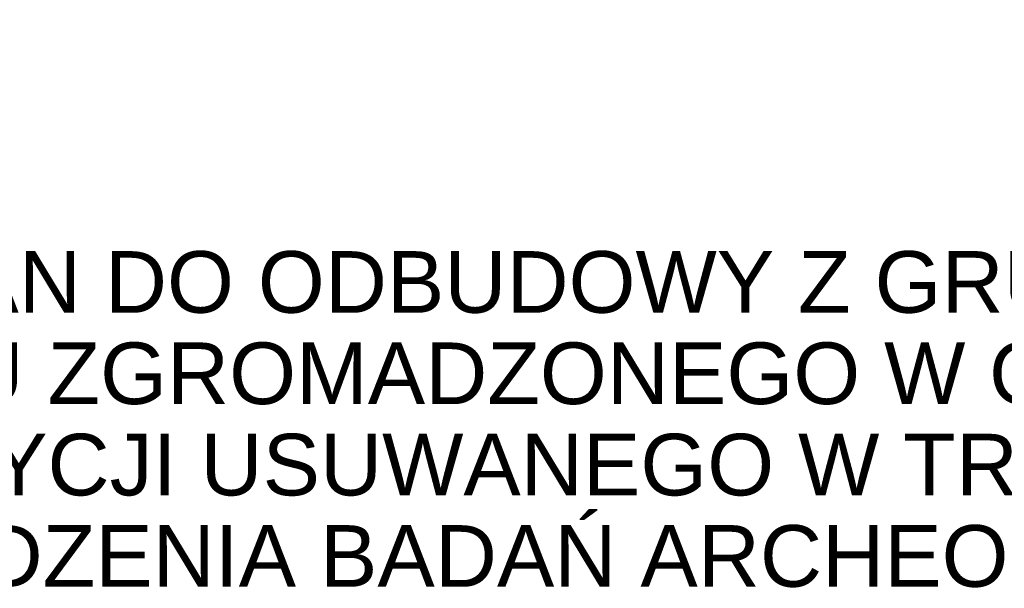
# Model space of a CAD drawing. Header units: millimetres. Extents: x 208545 to 5957542, y -593447 to 257160.
# Tile 49 of 60: x 5947766 to 5951762, y -593227 to -590921. Entities that reach past the tile are written whole.
import ezdxf

# ---------------------------------------------------------------- set-up
doc = ezdxf.new("R2010")
doc.units = ezdxf.units.MM
doc.header["$MEASUREMENT"] = 0
doc.layers.add('Opisy - Etykiety_Nr_pióra__1', color=7, linetype='Continuous', lineweight=13)
doc.styles.add('STYL_AUTOMATYCZNY_1', font='arial.ttf')
doc.dimstyles.new('STYL_AUTOMATYCZNY__3', dxfattribs={"dimtxt": 0.18, "dimasz": 364.8, "dimexe": 0.18, "dimexo": 0.0625, "dimgap": 0, "dimtad": 0, "dimtih": 1, "dimtoh": 1, "dimdec": 4, "dimzin": 0, "dimdsep": 46, "dimcen": 0.09, "dimadec": 0, "dimazin": 0, "dimtfac": 1, "dimtdec": 4, "dimtmove": 0, "dimatfit": 3, "dimldrblk": 'ARROWHEAD_11', "dimfxl": 1, "dimtolj": 1, "dimtzin": 0, "dimarcsym": 0})

# ---------------------------------------------------------------- blocks, each defined once
blk = doc.blocks.new('ARROWHEAD_11')
at = {"color": 0, "linetype": 'Continuous', "lineweight": 0}
blk.add_line((0, 0), (-1, 0), dxfattribs=at)
at = {"color": 0, "linetype": 'Continuous', "lineweight": 0, "const_width": 0.25, "flags": 128}
blk.add_lwpolyline([(-0.125, 0, 1), (0.125, 0, 1)], format="xyb", close=True, dxfattribs=at)

msp = doc.modelspace()

# ---------------------------------------------------------------- texts
at = {"layer": 'Opisy - Etykiety_Nr_pióra__1', "color": 7, "linetype": 'Continuous', "lineweight": 13, "insert": (5946288.278, -592541.784), "char_height": 250, "width": 7766.38275, "attachment_point": 4, "line_spacing_factor": 0.888941, "style": 'STYL_AUTOMATYCZNY_1'}
msp.add_mtext('\\A1;{\\pql;\\fArial|b0|i0|c238|p0;\\W1.000000;KURCHAN DO ODBUDOWY Z GRUNTU, UROBKU ZGROMADZONEGO W OBRĘBIE INWESTYCJI USUWANEGO W TRA\\fArial|b0|i0|c238|p0;\\W1.000000;K\\fArial|b0|i0|c238|p0;\\W1.000000;CIE PROWADZENIA BADAŃ ARCHEOLOGICZNYCH }', dxfattribs=at)

# ---------------------------------------------------------------- leaders
at = {"layer": 'Opisy - Etykiety_Nr_pióra__1', "color": 7, "linetype": 'Continuous', "lineweight": 13, "annotation_type": 0, "has_hookline": 1, "hookline_direction": 0, "text_width": 7720.5}
msp.add_leader([(5945386.152, -589811.725), (5945386.152, -592541.784), (5946288.278, -592541.784)], dimstyle='STYL_AUTOMATYCZNY__3', dxfattribs=at)

doc.saveas('drawing.dxf')
